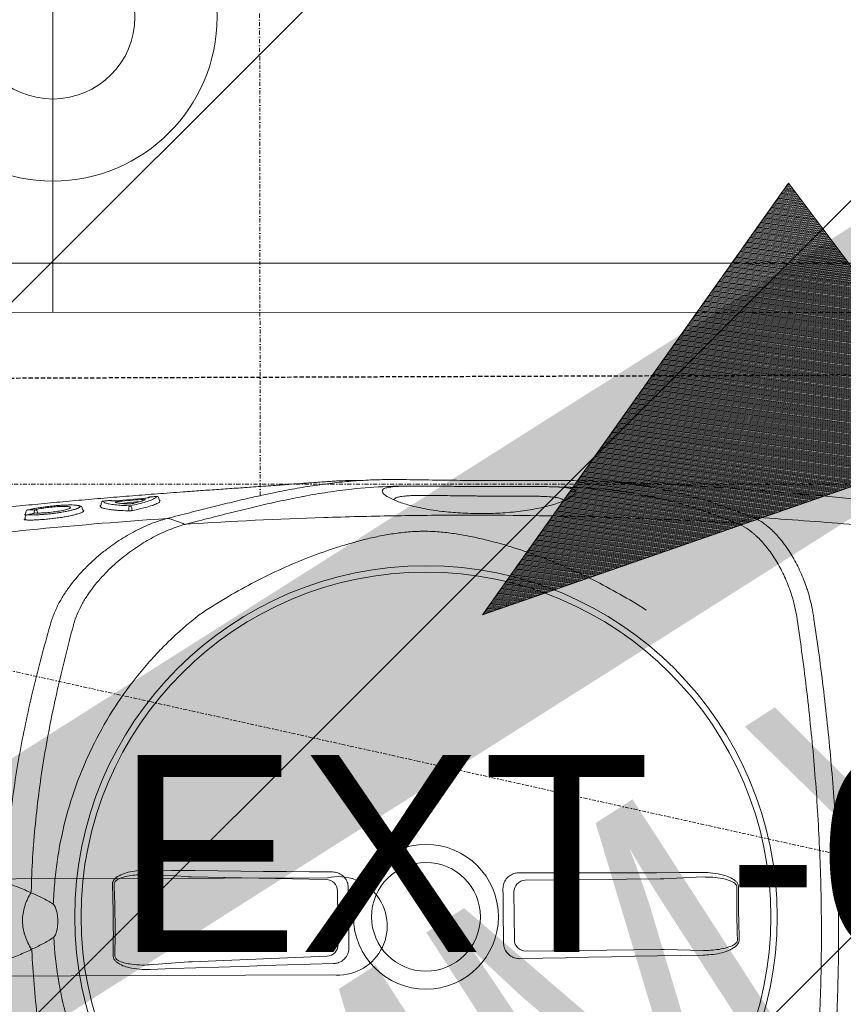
# Model space of a CAD drawing. Header units: millimetres. Extents: x 103872 to 294171, y 5570 to 32737.
# Tile 65 of 117: x 134817 to 135067, y 8652 to 8952. Entities that reach past the tile are written whole.
import ezdxf

# ---------------------------------------------------------------- set-up
doc = ezdxf.new("R2010")
doc.units = ezdxf.units.MM
doc.header["$LTSCALE"] = 2.5
doc.linetypes.add('11aa1PB-bd$0$11aa1PB-af$0$TRATTEGGIATA', pattern=[0.75, 0.5, -0.25])
doc.linetypes.add('DASHDOT2', pattern=[0.5, 0.25, -0.125, 0, -0.125])
for name, color, linetype, lineweight in [('00-ABM-PHE-DRAINAGE TEXT', 7, 'Continuous', 18), ('00-ABM-WASTE PIPE', 3, 'Continuous', 0), ('A - TEXT', 7, 'Continuous', 13), ('CKD Equipments', 252, 'Continuous', 0), ('Dimension', 40, 'Continuous', 0), ('EQUIPMENT', 210, 'Continuous', 0), ('Flow Direction', 1, 'Continuous', 0), ('FURNITURES', 30, 'Continuous', 15), ('K Equipment', 30, 'Continuous', 9), ('TEXT', 40, 'Continuous', 0)]:
    doc.layers.add(name, color=color, linetype=linetype, lineweight=lineweight)
doc.layers.add('FAINTEQUIP', color=253, linetype='Continuous')
doc.styles.add('arial 0.80', font='arial.ttf', dxfattribs={"width": 0.8})
doc.styles.add('RG_3F_TITLE BLOCK_A1$0$A1 TBLOCK LBV$0$Style-arial', font='arial.ttf')
doc.styles.add('style1', font='arial.ttf', dxfattribs={"height": 150})

# ---------------------------------------------------------------- blocks, each defined once
blk = doc.blocks.new('awreg')
at = {"layer": 'K Equipment', "color": 8}
for p, q in [((60651.19, 14380.2, -7.42), (60651.22, 13980.2, -7.42)), ((60666.19, 14380.21, -7.42), (60666.22, 13980.21, -7.42)), ((60651.19, 14314.35, -7.42), (60841.19, 14314.37, -7.42))]:
    blk.add_line(p, q, dxfattribs=at)
for radius in [50, 25]:
    blk.add_circle((60741.19, 14314.36, -7.42), radius, dxfattribs=at)
blk = doc.blocks.new('G$C62143A14')
at = {"color": 8, "linetype": 'Continuous', "lineweight": 0}
for p, q in [((295.02, 347.96), (294.44, 348.02)), ((295.57, 347.57), (295.56, 347.78)), ((295.62, 347.42), (295.63, 347.34)), ((296.51, 347.79), (295.72, 347.85)), ((297.11, 347.26), (297.12, 347.17)), ((297.14, 330.54), (297.51, 330.6)), ((299.19, 324.84), (298.65, 324.89)), ((299.65, 313.02), (299.11, 319.03)), ((159.41, 298.28), (158.51, 310.14)), ((186.05, 310.43), (185.4, 298.56)), ((299.93, 306.87), (299.54, 307.1)), ((300.25, 307.25), (300.6, 307.28)), ((161.16, 256.1), (159.47, 297.14)), ((185.36, 297.41), (184.56, 256.36)), ((181.11, 252.93), (164.68, 252.75)), ((166.18, 199.09), (180.76, 199.25)), ((163.17, 154.51), (162.73, 195.56)), ((184.29, 195.79), (184.73, 154.75)), ((162.89, 141.56), (163.17, 153.37)), ((184.76, 153.6), (185.3, 141.8)), ((263.88, 107.91), (263.87, 107.91))]:
    blk.add_line(p, q, dxfattribs=at)
at = {"color": 8, "linetype": 'Continuous', "lineweight": 0, "flags": 128}
for points in [[(297.14, 316.41), (297.53, 316.42), (297.75, 316.42)], [(297.76, 315.55), (297.54, 315.55), (297.25, 315.55)], [(158.93, 254.16), (158.73, 261.15), (158.52, 268.13), (158.3, 275.11), (158.08, 282.09), (157.85, 289.07), (157.62, 296.03), (157.38, 303), (157.14, 309.95)], [(187.42, 310.28), (187.32, 303.32), (187.24, 296.35), (187.15, 289.38), (187.08, 282.4), (187.01, 275.42), (186.94, 268.44), (186.88, 261.45), (186.82, 254.46)], [(294.35, 303.89), (293.65, 301.9), (292.93, 299.88)], [(294.36, 303.9), (294.36, 303.9), (294.36, 303.9)], [(182.02, 249.63), (179.75, 249.61), (177.48, 249.59), (175.2, 249.56), (172.93, 249.54), (170.66, 249.51), (168.39, 249.49), (166.11, 249.46), (163.84, 249.43)], [(165.21, 202.39), (167.27, 202.41), (169.32, 202.43), (171.38, 202.45), (173.44, 202.47), (175.49, 202.49), (177.55, 202.52), (179.61, 202.54), (181.66, 202.57)], [(161.51, 141.67), (161.39, 148.62), (161.27, 155.58), (161.14, 162.54), (161, 169.51), (160.86, 176.48), (160.72, 183.45), (160.56, 190.43), (160.41, 197.41)], [(186.57, 197.69), (186.57, 190.71), (186.56, 183.73), (186.57, 176.75), (186.58, 169.78), (186.59, 162.81), (186.61, 155.85), (186.64, 148.89), (186.67, 141.94)], [(294.76, 127.41), (294.02, 129.04), (293.28, 130.69)]]:
    blk.add_lwpolyline(points, dxfattribs=at)
at = {"color": 8, "linetype": 'Continuous', "lineweight": 0}
for radius in [106.93, 105, 22.05, 16.56]:
    blk.add_circle((173.18, 226), radius, dxfattribs=at)
for centre, radius, start, end in [((294.94, 347.26), 0.7, 12.661, 83.5815), ((157.41, 358.16), 13.42, 294.4256, 295.9261), ((157.61, 342.91), 6.49, 29.2266, 32.2639), ((186.11, 358.47), 13.42, 245.3063, 246.8069), ((296.43, 347.09), 0.7, 13.9483, 83.5267), ((296.58, 344.61), 0.647, 25.9821, 94.7257), ((296.48, 344.98), 0.693, 275.2747, 353.0745), ((298.68, 325.23), 0.348, 185.1947, 265.5072), ((299.12, 324.15), 0.697, 5.1574, 85.494), ((168.31, 679.42), 358.79, 268.8832, 272.3492), ((168.31, 679.3), 358.14, 268.8832, 272.3493), ((299.33, 321.9), 0.695, 318.7848, 5.7695), ((297.12, 316.75), 0.335, 206.4693, 272.844), ((297.27, 315.2), 0.351, 93.7086, 162.6713), ((297.78, 315.75), 0.67, 26.2861, 92.8593), ((297.71, 316.25), 0.701, 273.6779, 342.8405), ((300.37, 310.04), 0.693, 4.1684, 50.6673), ((300.28, 306.9), 0.349, 95.7954, 184.7427), ((300.53, 307.98), 0.698, 275.8053, 4.7892), ((164.68, 256.28), 3.53, 182.7979, 269.9804), ((181.03, 256.45), 3.53, 271.252, 358.4345), ((166.26, 195.57), 3.53, 91.3072, 180.1404), ((180.76, 195.72), 3.53, 1.0921, 89.9252), ((178.06, -227.41), 358.79, 89.3354, 91.8971), ((178.06, -227.34), 358.19, 89.3355, 91.897)]:
    blk.add_arc(centre, radius, start, end, dxfattribs=at)
for centre, major_axis, start_param, end_param in [((159.19, 296.52), (0.09, -3.5), 1.744011, 2.093077), ((185.66, 296.81), (-0.02, -3.5), 4.190109, 4.539174), ((162.86, 155.12), (0.09, -3.5), 1.045879, 1.394945), ((185.03, 155.36), (-0.02, -3.5), 4.88824, 5.237306)]:
    blk.add_ellipse(centre, major_axis=major_axis, ratio=0.086139, start_param=start_param, end_param=end_param, dxfattribs=at)
for points, knots in [([(306.03, 246.53), (306.05, 246.74), (306.1, 247.44), (306.09, 249.1), (306.02, 251.41), (305.91, 253.61), (305.79, 255.51), (305.64, 257.64), (305.45, 260.19), (305.22, 263.27), (304.97, 266.57), (304.74, 269.7), (304.53, 272.52), (304.32, 275.47), (304.06, 279.2), (303.74, 283.72), (303.37, 289.07), (302.98, 294.49), (302.53, 300.72), (302.02, 307.68), (301.42, 315.36), (300.79, 323.06), (300.12, 330.75), (299.43, 338.41), (298.7, 346.04), (297.93, 353.61), (297.11, 361.08), (296.25, 368.42), (295.34, 375.55), (294.6, 380.92), (294.16, 383.8), (294.06, 384.46)], [0, 0, 0, 0, 0.00345, 0.046619, 0.089766, 0.112425, 0.13508, 0.158154, 0.181221, 0.209069, 0.237397, 0.25624, 0.275086, 0.294404, 0.313726, 0.346115, 0.37852, 0.411676, 0.44484, 0.491581, 0.538367, 0.585123, 0.633242, 0.681401, 0.729516, 0.779903, 0.830337, 0.880732, 0.93264, 0.98459, 1, 1, 1, 1]), ([(286.94, 383.13), (287.76, 376.65), (288.53, 370.15), (289.98, 357.15), (290.66, 350.64), (292.54, 331.08), (293.61, 318), (294.49, 304.89)], [0, 0, 0, 0, 0.25, 0.25, 0.5, 0.5, 1, 1, 1, 1]), ([(184.11, 354.02), (187.42, 353.89), (190.73, 353.7), (197.33, 353.19), (200.62, 352.87), (210.48, 351.74), (217.01, 350.75), (226.74, 348.97), (229.97, 348.33), (236.41, 346.95), (239.63, 346.22), (249.23, 343.92), (255.57, 342.23), (261.88, 340.42)], [0, 0, 0, 0, 0.125, 0.125, 0.25, 0.25, 0.5, 0.5, 0.625, 0.625, 0.75, 0.75, 1, 1, 1, 1]), ([(82.05, 338.49), (88.31, 340.43), (94.62, 342.26), (104.17, 344.77), (107.37, 345.57), (113.78, 347.08), (117, 347.79), (126.68, 349.77), (133.19, 350.9), (143.02, 352.25), (146.31, 352.64), (152.9, 353.29), (156.2, 353.56), (159.5, 353.76)], [0, 0, 0, 0, 0.25, 0.25, 0.375, 0.375, 0.5, 0.5, 0.75, 0.75, 0.875, 0.875, 1, 1, 1, 1]), ([(159.99, 353.53), (160.13, 353.19), (160.28, 352.84), (160.43, 352.5), (160.72, 351.82), (161.01, 351.14), (161.3, 350.47), (161.59, 349.79), (161.88, 349.11), (162.18, 348.43), (162.47, 347.76), (162.76, 347.08), (163.05, 346.4)], [0.0002616, 0.0002616, 0.0002616, 0.0002616, 0.00188464, 0.00188464, 0.00188464, 0.00508207, 0.00508207, 0.00508207, 0.00827951, 0.00827951, 0.00827951, 0.01147698, 0.01147698, 0.01147698, 0.01147698]), ([(180.5, 346.27), (181.01, 347.27), (181.28, 347.96), (181.56, 348.64), (181.83, 349.32), (182.11, 350.01), (182.38, 350.69), (182.66, 351.38), (182.94, 352.06), (183.21, 352.74), (183.35, 353.09), (183.49, 353.44), (183.64, 353.79)], [0, 0, 0, 0, 0.00319655, 0.00319655, 0.00319655, 0.00639307, 0.00639307, 0.00639307, 0.00958958, 0.00958958, 0.00958958, 0.01121538, 0.01121538, 0.01121538, 0.01121538]), ([(180.5, 346.27), (179.86, 346.65), (179.19, 347.01), (178.15, 347.48), (177.8, 347.62), (177.09, 347.9), (176.73, 348.02), (174.91, 348.58), (173.41, 348.82), (171.09, 348.8), (170.32, 348.73), (169.18, 348.53), (168.8, 348.44), (168.06, 348.25), (167.7, 348.14), (165.9, 347.54), (164.56, 346.88), (163.28, 346.09)], [0, 0, 0, 0, 0.125, 0.125, 0.1875, 0.1875, 0.25, 0.25, 0.5, 0.5, 0.625, 0.625, 0.6875, 0.6875, 0.75, 0.75, 1, 1, 1, 1]), ([(296.72, 330.21), (296.64, 330.29), (296.48, 330.46), (296.21, 331.05), (295.92, 331.89), (295.62, 332.98), (295.33, 334.28), (295.04, 335.76), (294.78, 337.37), (294.55, 339.07), (294.35, 340.79), (294.2, 342.5), (294.09, 344.13), (294.03, 345.63), (294.02, 346.99), (294.05, 347.73), (294.07, 348.1)], [0, 0, 0, 0, 0.071618, 0.142753, 0.213878, 0.286427, 0.35898, 0.431664, 0.504338, 0.576108, 0.647879, 0.719404, 0.790924, 0.860781, 0.930635, 1, 1, 1, 1]), ([(294.07, 348.1), (294.07, 348.14), (294.08, 348.25), (294.11, 348.34), (294.16, 348.32), (294.21, 348.25), (294.23, 348.16), (294.23, 348.15)], [0, 0, 0, 0, 0.154961, 0.423114, 0.700286, 0.983621, 1, 1, 1, 1]), ([(294.44, 348.03), (294.42, 348.03), (294.36, 348.03), (294.29, 348.08), (294.24, 348.12), (294.22, 348.15), (294.22, 348.15), (294.22, 348.15)], [0, 0, 0, 0, 0.182746, 0.439819, 0.656767, 0.84565, 1, 1, 1, 1]), ([(295.56, 347.78), (295.56, 347.89), (295.56, 347.98), (295.58, 348.11), (295.59, 348.15), (295.61, 348.17), (295.62, 348.16), (295.64, 348.15), (295.65, 348.13), (295.67, 348.09), (295.68, 348.06), (295.7, 347.99), (295.71, 347.95), (295.72, 347.85)], [0, 0, 0, 0, 0.25, 0.25, 0.5, 0.5, 0.625, 0.625, 0.75, 0.75, 0.875, 0.875, 1, 1, 1, 1]), ([(162.9, 345.95), (156.01, 345.65), (149.15, 345.08), (138.9, 343.85), (135.48, 343.38), (128.69, 342.33), (125.3, 341.74), (115.17, 339.84), (108.47, 338.36), (98.51, 335.9), (95.2, 335.04), (88.61, 333.25), (85.33, 332.31), (82.06, 331.35)], [0, 0, 0, 0, 0.25, 0.25, 0.375, 0.375, 0.5, 0.5, 0.75, 0.75, 0.875, 0.875, 1, 1, 1, 1]), ([(163.28, 346.09), (163.79, 344.92), (164.33, 343.78), (165.22, 342.1), (165.53, 341.55), (166.18, 340.47), (166.53, 339.93), (166.9, 339.41)], [0, 0, 0, 0, 0.5, 0.5, 0.75, 0.75, 1, 1, 1, 1]), ([(177.03, 339.52), (177.39, 340.05), (177.72, 340.59), (178.35, 341.69), (178.65, 342.25), (179.5, 343.94), (180.02, 345.1), (180.5, 346.27)], [0, 0, 0, 0, 0.25, 0.25, 0.5, 0.5, 1, 1, 1, 1]), ([(262.02, 333.28), (258.73, 334.18), (255.43, 335.04), (248.8, 336.69), (245.48, 337.48), (235.46, 339.73), (228.74, 341.06), (218.57, 342.75), (215.17, 343.26), (208.35, 344.16), (204.93, 344.56), (194.65, 345.57), (187.78, 345.99), (180.88, 346.15)], [0, 0, 0, 0, 0.125, 0.125, 0.25, 0.25, 0.5, 0.5, 0.625, 0.625, 0.75, 0.75, 1, 1, 1, 1]), ([(295.63, 347.34), (295.62, 347.01), (295.59, 346.34), (295.6, 345.13), (295.65, 343.78), (295.75, 342.35), (295.88, 340.86), (296.05, 339.36), (296.26, 337.87), (296.48, 336.46), (296.73, 335.15), (296.99, 333.98), (297.26, 332.99), (297.49, 332.28), (297.62, 332.01), (297.67, 331.9)], [0, 0, 0, 0, 0.077175, 0.156582, 0.233739, 0.313124, 0.390191, 0.469435, 0.547696, 0.628206, 0.706882, 0.787758, 0.867927, 0.950446, 1, 1, 1, 1]), ([(296.18, 344.87), (296.1, 345.24), (296.02, 345.6), (295.94, 345.96), (295.84, 346.42), (295.73, 346.88), (295.63, 347.34)], [0, 0, 0, 0, 0.002000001, 0.002000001, 0.002000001, 0.004555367, 0.004555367, 0.004555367, 0.004555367]), ([(296.09, 345.25), (296.17, 345.25), (296.31, 345.25), (296.46, 345.26), (296.53, 345.26)], [0, 0, 0, 0, 0.492258, 1, 1, 1, 1]), ([(298.45, 331.95), (298.46, 331.99), (298.52, 332.19), (298.57, 332.76), (298.62, 333.69), (298.62, 334.81), (298.58, 336.08), (298.5, 337.45), (298.38, 338.92), (298.23, 340.41), (298.05, 341.92), (297.84, 343.39), (297.62, 344.77), (297.38, 346.07), (297.21, 346.8), (297.12, 347.17)], [0, 0, 0, 0, 0.020975, 0.103092, 0.183625, 0.266595, 0.345335, 0.426326, 0.505338, 0.586596, 0.666706, 0.749125, 0.829586, 0.912317, 1, 1, 1, 1]), ([(297.12, 347.17), (297.13, 346.81), (297.13, 346.45), (297.14, 346.09), (297.15, 345.69), (297.16, 345.29), (297.16, 344.9)], [0, 0, 0, 0, 0.002000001, 0.002000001, 0.002000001, 0.004185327, 0.004185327, 0.004185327, 0.004185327]), ([(297.58, 334.47), (297.49, 334.68), (297.28, 335.14), (296.94, 336.58), (296.61, 338.45), (296.35, 340.55), (296.19, 342.58), (296.15, 344.02), (296.17, 344.68), (296.18, 344.87)], [0, 0, 0, 0, 0.13658, 0.298557, 0.459137, 0.618553, 0.777567, 0.932744, 1, 1, 1, 1]), ([(296.54, 344.29), (296.47, 344.29), (296.39, 344.29), (296.32, 344.28), (296.25, 344.28), (296.18, 344.28), (296.16, 344.28)], [0.0009424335, 0.0009424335, 0.0009424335, 0.0009424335, 0.0012598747, 0.0012598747, 0.0012598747, 0.0015659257, 0.0015659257, 0.0015659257, 0.0015659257]), ([(297.16, 344.9), (297.28, 344.39), (297.51, 343.38), (297.82, 341.35), (298.05, 339.26), (298.19, 337.27), (298.2, 335.69), (298.16, 334.78), (298.09, 334.62), (298.08, 334.61)], [0, 0, 0, 0, 0.171047, 0.337716, 0.501919, 0.665785, 0.826587, 0.987812, 1, 1, 1, 1]), ([(79.75, 293.03), (82.31, 296.45), (85.04, 299.7), (90.82, 305.84), (93.86, 308.74), (100.26, 314.21), (103.61, 316.77), (108.01, 319.76), (108.9, 320.35), (110.69, 321.5), (111.6, 322.06), (114.34, 323.72), (116.19, 324.76), (121.81, 327.74), (125.65, 329.52), (133.49, 332.64), (137.5, 334), (142.63, 335.43), (143.66, 335.7), (145.73, 336.21), (146.78, 336.46), (149.91, 337.15), (152, 337.55), (158.29, 338.58), (162.49, 339.04), (166.97, 339.32)], [0, 0, 0, 0, 0.125, 0.125, 0.25, 0.25, 0.375, 0.375, 0.40625, 0.40625, 0.4375, 0.4375, 0.5, 0.5, 0.625, 0.625, 0.75, 0.75, 0.78125, 0.78125, 0.8125, 0.8125, 0.875, 0.875, 1, 1, 1, 1]), ([(166.9, 339.41), (166.97, 339.32), (167.04, 339.24), (167.21, 339.09), (167.3, 339.02), (167.59, 338.84), (167.79, 338.74), (168.21, 338.57), (168.43, 338.5), (168.86, 338.38), (169.08, 338.33), (169.74, 338.21), (170.18, 338.15), (171.08, 338.08), (171.53, 338.07), (172.43, 338.08), (172.88, 338.1), (173.77, 338.19), (174.21, 338.25), (174.86, 338.39), (175.08, 338.45), (175.51, 338.58), (175.72, 338.65), (176.14, 338.83), (176.35, 338.93), (176.63, 339.12), (176.72, 339.19), (176.89, 339.34), (176.96, 339.43), (177.03, 339.52)], [0, 0, 0, 0, 0.03125, 0.03125, 0.0625, 0.0625, 0.125, 0.125, 0.1875, 0.1875, 0.25, 0.25, 0.375, 0.375, 0.5, 0.5, 0.625, 0.625, 0.75, 0.75, 0.8125, 0.8125, 0.875, 0.875, 0.9375, 0.9375, 0.96875, 0.96875, 1, 1, 1, 1]), ([(176.96, 339.43), (179.33, 339.32), (181.45, 339.19), (184.64, 338.91), (185.7, 338.8), (187.83, 338.55), (188.88, 338.42), (194.15, 337.67), (198.29, 336.84), (206.46, 334.76), (210.49, 333.5), (216.42, 331.29), (218.39, 330.49), (221.31, 329.22), (222.28, 328.78), (224.21, 327.87), (225.17, 327.41), (229.93, 325.02), (233.59, 322.91), (240.66, 318.33), (244.06, 315.86), (248.96, 311.86), (250.56, 310.48), (252.91, 308.34), (253.69, 307.62), (255.22, 306.14), (255.98, 305.39), (259.71, 301.59), (262.53, 298.39), (265.16, 295.03)], [0, 0, 0, 0, 0.0625, 0.0625, 0.09375, 0.09375, 0.125, 0.125, 0.25, 0.25, 0.375, 0.375, 0.4375, 0.4375, 0.46875, 0.46875, 0.5, 0.5, 0.625, 0.625, 0.75, 0.75, 0.8125, 0.8125, 0.84375, 0.84375, 0.875, 0.875, 1, 1, 1, 1]), ([(261.89, 340.42), (262.18, 340.34), (262.47, 340.26), (263.05, 340.09), (263.34, 340), (264.19, 339.71), (264.75, 339.51), (266.4, 338.85), (267.46, 338.35), (269.53, 337.27), (270.53, 336.68), (272.48, 335.43), (273.41, 334.77), (276.1, 332.73), (277.76, 331.28), (280.86, 328.24), (282.3, 326.66), (283.99, 324.62), (284.32, 324.21), (284.96, 323.38), (285.28, 322.97), (286.2, 321.73), (286.79, 320.9), (288.47, 318.4), (289.48, 316.71), (291.29, 313.34), (292.1, 311.64), (293.13, 309.09), (293.45, 308.23), (294.02, 306.53), (294.28, 305.68), (294.5, 304.84)], [0, 0, 0, 0, 0.015625, 0.015625, 0.03125, 0.03125, 0.0625, 0.0625, 0.125, 0.125, 0.1875, 0.1875, 0.25, 0.25, 0.375, 0.375, 0.5, 0.5, 0.53125, 0.53125, 0.5625, 0.5625, 0.625, 0.625, 0.75, 0.75, 0.875, 0.875, 0.9375, 0.9375, 1, 1, 1, 1]), ([(292.69, 299.36), (292.26, 300.96), (291.71, 302.57), (290.72, 305), (290.36, 305.81), (289.6, 307.43), (289.2, 308.23), (287.91, 310.65), (286.95, 312.24), (284.85, 315.42), (283.7, 316.99), (281.18, 320.09), (279.83, 321.59), (276.94, 324.47), (275.4, 325.86), (272.9, 327.8), (272.03, 328.43), (270.67, 329.33), (270.21, 329.62), (269.28, 330.18), (268.8, 330.46), (267.36, 331.24), (266.37, 331.72), (264.32, 332.57), (263.27, 332.94), (262.17, 333.24)], [0, 0, 0, 0, 0.125, 0.125, 0.1875, 0.1875, 0.25, 0.25, 0.375, 0.375, 0.5, 0.5, 0.625, 0.625, 0.75, 0.75, 0.8125, 0.8125, 0.84375, 0.84375, 0.875, 0.875, 0.9375, 0.9375, 1, 1, 1, 1]), ([(298.08, 334.61), (298.03, 334.43), (297.92, 334.05), (297.73, 334.1), (297.6, 334.43), (297.58, 334.47)], [0, 0, 0, 0, 0.442836, 0.93482, 1, 1, 1, 1]), ([(297.02, 330.3), (296.99, 330.26), (296.91, 330.11), (296.8, 330.17), (296.72, 330.21)], [0, 0, 0, 0, 0.2883186, 1, 1, 1, 1]), ([(297.14, 330.54), (297.14, 330.52), (297.1, 330.38), (297.05, 330.33), (297.02, 330.3)], [0, 0, 0, 0, 0.259715, 1, 1, 1, 1]), ([(297.51, 330.6), (297.64, 330.62), (297.9, 330.67), (298.14, 330.93), (298.31, 331.23), (298.4, 331.47), (298.43, 331.67), (298.44, 331.91)], [0, 0, 0, 0, 0.17949, 0.37827, 0.600214, 0.910843, 1, 1, 1, 1]), ([(297.67, 331.9), (297.7, 331.83), (297.81, 331.57), (297.99, 331.36), (298.2, 331.32), (298.35, 331.52), (298.42, 331.83), (298.45, 331.95)], [0, 0, 0, 0, 0.090668, 0.336678, 0.578374, 0.827655, 1, 1, 1, 1]), ([(296.82, 316.6), (296.85, 317.77), (296.91, 318.83), (297.01, 320.26), (297.05, 320.72), (297.12, 321.35), (297.14, 321.56), (297.19, 321.95), (297.21, 322.14), (297.34, 323.04), (297.46, 323.63), (297.62, 324.2), (297.65, 324.31), (297.72, 324.5), (297.76, 324.59), (297.87, 324.83), (297.94, 324.95), (298.02, 325.04)], [0, 0, 0, 0, 0.25, 0.25, 0.375, 0.375, 0.4375, 0.4375, 0.5, 0.5, 0.75, 0.75, 0.8125, 0.8125, 0.875, 0.875, 1, 1, 1, 1]), ([(298.34, 325.2), (298.34, 325.19), (298.36, 325.18), (298.39, 325.12), (298.41, 325.05), (298.41, 325.05), (298.41, 325.05), (298.41, 325.05), (298.41, 325.05), (298.41, 325.03), (298.41, 325.02), (298.42, 325.01)], [0, 0, 0, 0, 0.360471, 0.996119, 1, 1, 1, 1, 1, 1, 1.104216, 1.104216, 1.104216, 1.104216]), ([(299.81, 324.21), (299.68, 324.19), (299.47, 324.14), (299.28, 323.61), (299.21, 323.4)], [0, 0, 0, 0, 0.608975, 1, 1, 1, 1]), ([(300.02, 321.97), (299.98, 322.44), (299.94, 322.9), (299.89, 323.37), (299.87, 323.65), (299.84, 323.93), (299.81, 324.21)], [0, 0, 0, 0, 0.002, 0.002, 0.002, 0.003216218, 0.003216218, 0.003216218, 0.003216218]), ([(157.14, 309.95), (157.13, 311.04), (157.12, 313.22), (157.56, 316.01), (158.26, 318.33), (159.01, 319.82), (159.93, 320.77), (160.64, 321.18), (161.14, 321.21), (161.33, 321.23)], [0, 0, 0, 0, 0.25332, 0.506196, 0.65059, 0.817687, 0.886369, 0.955719, 1, 1, 1, 1]), ([(182.99, 321.46), (183.22, 321.44), (183.67, 321.42), (184.43, 321.02), (185.38, 320.07), (186.27, 318.31), (186.94, 316.01), (187.36, 313.28), (187.4, 311.36), (187.42, 310.28)], [0, 0, 0, 0, 0.0522268, 0.1042313, 0.1923821, 0.3606157, 0.5543927, 0.7486822, 1, 1, 1, 1]), ([(186.05, 310.43), (186.05, 311.45), (186.05, 313.24), (185.78, 315.8), (185.34, 317.95), (184.73, 319.59), (184.06, 320.51), (183.55, 320.86), (183.22, 320.94), (183.06, 320.93), (183.01, 320.93)], [0, 0, 0, 0, 0.265211, 0.46586, 0.668447, 0.834858, 0.915193, 0.958561, 0.988769, 1, 1, 1, 1]), ([(299.21, 323.4), (299.17, 323.3), (299.01, 322.93), (298.78, 321.67), (298.58, 319.9), (298.44, 317.97), (298.4, 316.69), (298.38, 316.05)], [0, 0, 0, 0, 0.101558, 0.36428, 0.634712, 0.816091, 1, 1, 1, 1]), ([(299.9, 320.47), (299.88, 320.64), (299.87, 320.8), (299.86, 321.04), (299.86, 321.11), (299.85, 321.25), (299.85, 321.32), (299.85, 321.45), (299.85, 321.51), (299.86, 321.61), (299.86, 321.66), (299.88, 321.78), (299.89, 321.83), (299.91, 321.85)], [0, 0, 0, 0, 0.25, 0.25, 0.375, 0.375, 0.5, 0.5, 0.625, 0.625, 0.75, 0.75, 1, 1, 1, 1]), ([(161.31, 320.69), (161.18, 320.69), (160.86, 320.66), (160.54, 320.45), (160.2, 320.13), (159.65, 319.36), (159.16, 317.99), (158.7, 315.82), (158.44, 313.21), (158.49, 311.17), (158.51, 310.14)], [0, 0, 0, 0, 0.034894, 0.07906, 0.092988, 0.155615, 0.320186, 0.468315, 0.732642, 1, 1, 1, 1]), ([(298.95, 317.07), (298.97, 317.47), (299, 317.84), (299.05, 318.52), (299.09, 318.84), (299.2, 319.71), (299.29, 320.17), (299.39, 320.51)], [0, 0, 0, 0, 0.25, 0.25, 0.5, 0.5, 1, 1, 1, 1]), ([(299.39, 320.51), (299.41, 320.58), (299.44, 320.6), (299.48, 320.55), (299.5, 320.52), (299.53, 320.44), (299.55, 320.39), (299.58, 320.27), (299.59, 320.2), (299.63, 320.04), (299.64, 319.95), (299.67, 319.75), (299.69, 319.65), (299.71, 319.44), (299.72, 319.33), (299.73, 319.22)], [0, 0, 0, 0, 0.25, 0.25, 0.375, 0.375, 0.5, 0.5, 0.625, 0.625, 0.75, 0.75, 0.875, 0.875, 1, 1, 1, 1]), ([(296.94, 315.3), (296.92, 315.4), (296.9, 315.5), (296.87, 315.71), (296.86, 315.83), (296.84, 316.06), (296.83, 316.18), (296.82, 316.4), (296.82, 316.5), (296.82, 316.6)], [0, 0, 0, 0, 0.25, 0.25, 0.5, 0.5, 0.75, 0.75, 1, 1, 1, 1]), ([(299.54, 307.1), (299.53, 307.1), (299.38, 307.19), (299.02, 307.89), (298.46, 309.27), (297.9, 311.14), (297.39, 313.18), (297.09, 314.59), (296.94, 315.3)], [0, 0, 0, 0, 0.014248, 0.225084, 0.445739, 0.672661, 0.835112, 1, 1, 1, 1]), ([(298.38, 316.05), (298.57, 315.15), (298.96, 313.34), (299.55, 311.21), (300.06, 309.65), (300.35, 309.1), (300.47, 308.88)], [0, 0, 0, 0, 0.266556, 0.54057, 0.811878, 1, 1, 1, 1]), ([(299.12, 315.04), (299.11, 315.1), (299.1, 315.18), (299.07, 315.33), (299.05, 315.42), (299.02, 315.68), (298.99, 315.87), (298.97, 316.15), (298.96, 316.24), (298.95, 316.43), (298.95, 316.52), (298.94, 316.69), (298.94, 316.78), (298.94, 316.93), (298.94, 317.01), (298.95, 317.07)], [0, 0, 0, 0, 0.125, 0.125, 0.25, 0.25, 0.5, 0.5, 0.625, 0.625, 0.75, 0.75, 0.875, 0.875, 1, 1, 1, 1]), ([(300.19, 311.52), (300.11, 311.7), (300.02, 311.9), (299.85, 312.38), (299.76, 312.65), (299.49, 313.53), (299.31, 314.23), (299.12, 315.04)], [0, 0, 0, 0, 0.25, 0.25, 0.5, 0.5, 1, 1, 1, 1]), ([(300.3, 312.85), (300.31, 312.74), (300.32, 312.63), (300.33, 312.42), (300.33, 312.31), (300.34, 312.12), (300.34, 312.03), (300.34, 311.86), (300.33, 311.78), (300.32, 311.59), (300.3, 311.51), (300.26, 311.46), (300.25, 311.46), (300.22, 311.47), (300.21, 311.49), (300.19, 311.52)], [0, 0, 0, 0, 0.125, 0.125, 0.25, 0.25, 0.375, 0.375, 0.5, 0.5, 0.75, 0.75, 0.875, 0.875, 1, 1, 1, 1]), ([(300.92, 310.22), (300.9, 310.24), (300.88, 310.3), (300.84, 310.42), (300.83, 310.47), (300.81, 310.57), (300.8, 310.63), (300.76, 310.82), (300.74, 310.97), (300.7, 311.28), (300.68, 311.45), (300.67, 311.62)], [0, 0, 0, 0, 0.25, 0.25, 0.375, 0.375, 0.5, 0.5, 0.75, 0.75, 1, 1, 1, 1]), ([(301.23, 308.04), (301.19, 308.5), (301.15, 308.97), (301.11, 309.43), (301.1, 309.65), (301.08, 309.87), (301.06, 310.1)], [0, 0, 0, 0, 0.002, 0.002, 0.002, 0.002950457, 0.002950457, 0.002950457, 0.002950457]), ([(299.98, 307.08), (299.98, 307.07), (299.98, 307.05), (299.98, 307.04), (299.98, 307), (299.97, 306.9), (299.95, 306.88), (299.93, 306.87)], [-0.134772, -0.134772, -0.134772, -0.134772, 0, 0, 0, 0.374519, 1, 1, 1, 1]), ([(300.47, 308.88), (300.53, 308.75), (300.7, 308.38), (300.95, 308.11), (301.14, 308.06), (301.23, 308.04)], [0, 0, 0, 0, 0.205685, 0.600472, 1, 1, 1, 1]), ([(294.5, 304.84), (294.51, 304.77), (294.52, 304.69), (294.53, 304.52), (294.53, 304.43), (294.51, 304.27), (294.49, 304.19), (294.43, 304.04), (294.4, 303.97), (294.36, 303.9)], [0, 0, 0, 0, 0.25, 0.25, 0.5, 0.5, 0.75, 0.75, 1, 1, 1, 1]), ([(294.5, 304.84), (294.5, 304.84), (294.5, 304.85), (294.49, 304.86), (294.49, 304.87), (294.49, 304.88), (294.49, 304.89)], [0, 0, 0, 0, 0.000033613, 0.000033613, 0.000033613, 0.0000984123, 0.0000984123, 0.0000984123, 0.0000984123]), ([(294.49, 304.89), (295.09, 302.54), (296.29, 297.84), (297.97, 291.2), (299.52, 284.89), (300.69, 279.97), (301.27, 277.25), (301.44, 276.45)], [0, 0, 0, 0, 0.225239, 0.450475, 0.677754, 0.905051, 1, 1, 1, 1]), ([(292.81, 298.92), (293.68, 285.01), (294.34, 271.07), (295.02, 250.13), (295.19, 243.14), (295.43, 229.15), (295.5, 222.15), (295.54, 201.17), (295.36, 187.21), (294.56, 159.32), (293.96, 145.4), (293.13, 131.5)], [0, 0, 0, 0, 0.25, 0.25, 0.375, 0.375, 0.5, 0.5, 0.75, 0.75, 1, 1, 1, 1]), ([(301.12, 263.85), (300.65, 266.26), (299.77, 270.69), (298.2, 277.53), (296.56, 284.26), (294.77, 291.32), (293.46, 296.39), (292.81, 298.92)], [0, 0, 0, 0, 0.229395, 0.422012, 0.614832, 0.807537, 1, 1, 1, 1]), ([(265.16, 295.03), (266.9, 292.42), (268.56, 289.8), (271.72, 284.5), (273.22, 281.83), (276.08, 276.42), (277.43, 273.7), (279.98, 268.18), (281.17, 265.39), (283.41, 259.74), (284.44, 256.91), (285.85, 252.62), (286.3, 251.18), (287.14, 248.29), (287.54, 246.84), (288.29, 243.91), (288.64, 242.44), (289.27, 239.47), (289.55, 237.97), (290.02, 234.96), (290.22, 233.44), (290.43, 231.13), (290.49, 230.35), (290.55, 229.19), (290.56, 228.8), (290.59, 228.01), (290.6, 227.62), (290.62, 225.65), (290.56, 224.09), (290.35, 221.02), (290.18, 219.49), (289.77, 216.47), (289.52, 214.97), (288.95, 211.99), (288.63, 210.51), (287.95, 207.58), (287.58, 206.12), (286.8, 203.23), (286.38, 201.79), (285.07, 197.5), (284.11, 194.66), (280.98, 186.21), (278.56, 180.65), (274.42, 172.38), (272.96, 169.66), (269.9, 164.27), (268.3, 161.61), (266.62, 158.98)], [0, 0, 0, 0, 0.0625, 0.0625, 0.125, 0.125, 0.1875, 0.1875, 0.25, 0.25, 0.3125, 0.3125, 0.34375, 0.34375, 0.375, 0.375, 0.40625, 0.40625, 0.4375, 0.4375, 0.46875, 0.46875, 0.484375, 0.484375, 0.492188, 0.492188, 0.5, 0.5, 0.53125, 0.53125, 0.5625, 0.5625, 0.59375, 0.59375, 0.625, 0.625, 0.65625, 0.65625, 0.6875, 0.6875, 0.75, 0.75, 0.875, 0.875, 0.9375, 0.9375, 1, 1, 1, 1]), ([(301.44, 276.45), (301.75, 275.05), (302.55, 271.44), (303.6, 265.92), (304.62, 259.79), (305.4, 253.83), (305.96, 247.99), (306.24, 243.12), (306.35, 239.27), (306.37, 236.26), (306.35, 232.9), (306.3, 229.24), (306.24, 225.22), (306.18, 221.07), (306.13, 216.7), (306.09, 212.1), (306.06, 207.11), (306.04, 201.95), (306.04, 196.95), (306.05, 192.75), (306.06, 189.23), (306.06, 186.3), (306.05, 183.54), (306.03, 180.52), (305.98, 177.38), (305.88, 174.2), (305.73, 171.32), (305.46, 167.82), (304.99, 163.66), (304.2, 158.49), (303.16, 153), (302.17, 148.58), (301.46, 146.05), (301.24, 145.3)], [0, 0, 0, 0, 0.033599, 0.086704, 0.14001, 0.193319, 0.246393, 0.299468, 0.326258, 0.353125, 0.379834, 0.406408, 0.428618, 0.451478, 0.47167, 0.492329, 0.516002, 0.540379, 0.564065, 0.588402, 0.605742, 0.623087, 0.640895, 0.658706, 0.685242, 0.711788, 0.738802, 0.765824, 0.81871, 0.871587, 0.924587, 0.977588, 1, 1, 1, 1]), ([(304.34, 232.77), (304.34, 233.59), (304.32, 235.34), (304.17, 240.5), (303.67, 247.37), (302.53, 255.86), (301.72, 260.92), (301.15, 263.69), (301.12, 263.85)], [0, 0, 0, 0, 0.076639, 0.163762, 0.518013, 0.751525, 0.985081, 1, 1, 1, 1]), ([(163.84, 249.43), (163.3, 249.48), (162.2, 249.57), (160.74, 250.39), (159.63, 251.6), (159.05, 252.94), (158.97, 253.82), (158.93, 254.16)], [0, 0, 0, 0, 0.216319, 0.432689, 0.648031, 0.863773, 1, 1, 1, 1]), ([(186.82, 254.46), (186.77, 253.91), (186.65, 252.81), (185.8, 251.35), (184.55, 250.26), (183.21, 249.71), (182.35, 249.65), (182.02, 249.63)], [0, 0, 0, 0, 0.21899, 0.438068, 0.655087, 0.870478, 1, 1, 1, 1]), ([(304.01, 184.73), (303.97, 184.22), (303.86, 183.03), (303.62, 181.83), (303.29, 180.95), (302.86, 180.52), (302.33, 180.49), (301.69, 180.94), (300.97, 181.91), (300.2, 183.37), (299.41, 185.28), (298.69, 187.43), (298.06, 189.77), (297.52, 192.16), (297.04, 194.87), (296.62, 197.87), (296.32, 200.95), (296.12, 203.96), (296.02, 206.73), (295.99, 209.52), (296.03, 212.49), (296.17, 215.56), (296.38, 218.45), (296.7, 221.56), (297.14, 224.68), (297.72, 227.74), (298.34, 230.38), (298.99, 232.61), (299.71, 234.69), (300.48, 236.52), (301.26, 237.97), (301.97, 238.89), (302.61, 239.35), (303.16, 239.35), (303.62, 238.79), (303.98, 237.69), (304.12, 236.37), (304.2, 235.72)], [0, 0, 0, 0, 0.026608, 0.06138, 0.0962, 0.130925, 0.168927, 0.207024, 0.245099, 0.283069, 0.316694, 0.350298, 0.37294, 0.395622, 0.418192, 0.438002, 0.457786, 0.474878, 0.488481, 0.502082, 0.518368, 0.53466, 0.550889, 0.567128, 0.590899, 0.614713, 0.640745, 0.66688, 0.692979, 0.729781, 0.766704, 0.803672, 0.840537, 0.880482, 0.920552, 0.960572, 1, 1, 1, 1]), ([(301.35, 209.93), (301.35, 210.19), (301.36, 211.47), (301.38, 213.82), (301.42, 217.11), (301.47, 220.46), (301.51, 223.57), (301.53, 226.21), (301.52, 228.58), (301.47, 230.66), (301.34, 232.62), (301.12, 234.17), (300.83, 235.18), (300.57, 235.43), (300.47, 235.53), (300.47, 235.53), (300.47, 235.53), (300.47, 235.53), (300.38, 235.62), (300.28, 235.71), (300.19, 235.8)], [0, 0, 0, 0, 0.014263, 0.071432, 0.130741, 0.207145, 0.286904, 0.364421, 0.443321, 0.542698, 0.643157, 0.777817, 0.912539, 1, 1, 1, 1, 1, 1, 1.081436, 1.081436, 1.081436, 1.081436]), ([(304.2, 235.72), (304.2, 235.72), (304.26, 235.25), (304.32, 233.87), (304.38, 231.79), (304.39, 229.49), (304.39, 227.19), (304.36, 224.56), (304.33, 221.57), (304.3, 218.26), (304.26, 214.65), (304.24, 211.81), (304.24, 210.23), (304.24, 209.92)], [0, 0, 0, 0, 0.0021857, 0.1486808, 0.2950678, 0.3936347, 0.4923949, 0.5907133, 0.6868358, 0.782863, 0.8795306, 0.9761461, 1, 1, 1, 1]), ([(299.89, 184.14), (299.99, 184.23), (300.1, 184.32), (300.2, 184.41), (300.2, 184.41), (300.2, 184.41), (300.2, 184.41), (300.25, 184.46), (300.44, 184.63), (300.69, 185.34), (300.95, 186.59), (301.14, 188.42), (301.24, 190.5), (301.29, 192.62), (301.31, 194.59), (301.32, 197.05), (301.32, 199.79), (301.32, 202.55), (301.32, 205.02), (301.33, 207.5), (301.34, 209.11), (301.35, 209.93)], [-0.088365, -0.088365, -0.088365, -0.088365, 0, 0, 0, 0, 0, 0, 0.042963, 0.162036, 0.283698, 0.405299, 0.528456, 0.591382, 0.654277, 0.728503, 0.80457, 0.856235, 0.909083, 0.954041, 1, 1, 1, 1]), ([(304.24, 209.92), (304.23, 208.94), (304.22, 206.98), (304.22, 203.98), (304.22, 201.01), (304.23, 197.79), (304.23, 194.6), (304.23, 191.57), (304.2, 189), (304.14, 186.89), (304.09, 185.47), (304.02, 184.88), (304.01, 184.73)], [0, 0, 0, 0, 0.0782123, 0.1564368, 0.2446658, 0.3329467, 0.4546253, 0.5765046, 0.703629, 0.8312553, 0.9586974, 1, 1, 1, 1]), ([(160.41, 197.41), (160.45, 197.96), (160.53, 199.07), (161.34, 200.56), (162.55, 201.68), (163.92, 202.29), (164.84, 202.36), (165.21, 202.39)], [0, 0, 0, 0, 0.214916, 0.429922, 0.642835, 0.854056, 1, 1, 1, 1]), ([(181.66, 202.57), (182.21, 202.52), (183.3, 202.43), (184.76, 201.61), (185.87, 200.4), (186.48, 199.02), (186.55, 198.08), (186.57, 197.69)], [0, 0, 0, 0, 0.21225, 0.424556, 0.635748, 0.847225, 1, 1, 1, 1]), ([(303.91, 180.58), (304.02, 182.73), (304.13, 185.07), (304.16, 187.42), (304.16, 187.6)], [0, 0, 0, 0, 0.919543, 1, 1, 1, 1]), ([(302.2, 162.92), (302.26, 163.21), (302.79, 165.97), (303.23, 169.58), (303.65, 173.93), (303.86, 177.33), (303.99, 180.67), (304.03, 183.21), (304.05, 184.25)], [0, 0, 0, 0, 0.042136, 0.404804, 0.566088, 0.727781, 0.888854, 1, 1, 1, 1]), ([(296.81, 65.48), (298.08, 75.69), (300.71, 96.79), (303.47, 128.89), (305.24, 155.54), (305.68, 171.27), (305.65, 170.35)], [0, 0, 0, 0, 0.27832, 0.574596, 0.870871, 1, 1, 1, 1]), ([(293.13, 131.5), (294.21, 134.35), (296.37, 140.06), (298.94, 148.11), (300.93, 155.81), (301.81, 160.74), (302.2, 162.92)], [0, 0, 0, 0, 0.263525, 0.527185, 0.79078, 1, 1, 1, 1]), ([(301.24, 145.3), (300.98, 144.33), (300.26, 141.65), (298.83, 137.28), (297, 132.07), (295.6, 128.41), (294.9, 126.59)], [0, 0, 0, 0, 0.157579, 0.438078, 0.719047, 1, 1, 1, 1]), ([(166.2, 130.66), (165.97, 130.67), (165.51, 130.71), (164.73, 131.13), (163.72, 132.15), (162.75, 134.05), (162.01, 136.57), (161.61, 139.17), (161.54, 140.88), (161.51, 141.67)], [0, 0, 0, 0, 0.053674, 0.107072, 0.201461, 0.385823, 0.599668, 0.814062, 1, 1, 1, 1]), ([(162.89, 141.56), (162.9, 140.81), (162.94, 139.22), (163.22, 136.78), (163.72, 134.42), (164.38, 132.64), (165.1, 131.64), (165.63, 131.27), (165.97, 131.18), (166.14, 131.19), (166.18, 131.19)], [0, 0, 0, 0, 0.19611, 0.418032, 0.642122, 0.825582, 0.912375, 0.957312, 0.988402, 1, 1, 1, 1]), ([(186.67, 141.94), (186.64, 140.85), (186.59, 138.68), (186.07, 135.91), (185.29, 133.61), (184.49, 132.14), (183.53, 131.22), (182.83, 130.87), (182.37, 130.84), (182.21, 130.83)], [0, 0, 0, 0, 0.2549733, 0.5094959, 0.6555036, 0.8234143, 0.8930287, 0.9633452, 1, 1, 1, 1]), ([(182.22, 131.36), (182.34, 131.37), (182.63, 131.39), (182.93, 131.57), (183.29, 131.88), (183.87, 132.62), (184.4, 133.98), (184.93, 136.14), (185.27, 138.73), (185.29, 140.77), (185.3, 141.8)], [0, 0, 0, 0, 0.028874, 0.074198, 0.087541, 0.150828, 0.315881, 0.465459, 0.731192, 1, 1, 1, 1]), ([(263.89, 113.03), (265.76, 113.31), (267.57, 113.69), (269.77, 114.29), (270.21, 114.41), (271.07, 114.67), (271.5, 114.81), (272.77, 115.23), (273.6, 115.53), (276.01, 116.48), (277.52, 117.17), (279.68, 118.29), (280.38, 118.68), (281.74, 119.48), (282.4, 119.89), (284.29, 121.16), (285.45, 122.03), (287.56, 123.81), (288.51, 124.72), (289.57, 125.89), (289.78, 126.12), (290.17, 126.59), (290.36, 126.83), (290.92, 127.53), (291.25, 128), (292.18, 129.42), (292.68, 130.37), (293.07, 131.33)], [0, 0, 0, 0, 0.125, 0.125, 0.15625, 0.15625, 0.1875, 0.1875, 0.25, 0.25, 0.375, 0.375, 0.4375, 0.4375, 0.5, 0.5, 0.625, 0.625, 0.75, 0.75, 0.78125, 0.78125, 0.8125, 0.8125, 0.875, 0.875, 1, 1, 1, 1]), ([(294.91, 126.6), (294.71, 126.11), (294.48, 125.62), (293.95, 124.63), (293.66, 124.14), (292.68, 122.67), (291.91, 121.71), (290.13, 119.81), (289.12, 118.87), (287.43, 117.49), (286.84, 117.04), (285.59, 116.14), (284.95, 115.7), (282.92, 114.4), (281.48, 113.59), (278.41, 112.07), (276.78, 111.36), (274.62, 110.55), (274.18, 110.4), (273.3, 110.09), (272.85, 109.95), (271.5, 109.53), (270.59, 109.27), (268.73, 108.8), (267.78, 108.58), (266.34, 108.3), (265.85, 108.21), (265.11, 108.09), (264.87, 108.05), (264.37, 107.98), (264.13, 107.94), (263.88, 107.91)], [0, 0, 0, 0, 0.0625, 0.0625, 0.125, 0.125, 0.25, 0.25, 0.375, 0.375, 0.4375, 0.4375, 0.5, 0.5, 0.625, 0.625, 0.75, 0.75, 0.78125, 0.78125, 0.8125, 0.8125, 0.875, 0.875, 0.9375, 0.9375, 0.96875, 0.96875, 0.984375, 0.984375, 1, 1, 1, 1]), ([(294.9, 126.59), (294.32, 117.35), (293.65, 108.13), (292.12, 89.72), (291.25, 80.53), (290.3, 71.36)], [0, 0, 0, 0, 0.5, 0.5, 1, 1, 1, 1]), ([(294.91, 126.6), (294.92, 126.63), (294.92, 126.66), (294.93, 126.73), (294.93, 126.76), (294.93, 126.87), (294.92, 126.94), (294.88, 127.15), (294.83, 127.28), (294.76, 127.4)], [0, 0, 0, 0, 0.125, 0.125, 0.25, 0.25, 0.5, 0.5, 1, 1, 1, 1]), ([(85.06, 111.09), (92.41, 110.17), (99.79, 109.34), (114.61, 107.92), (122.05, 107.33), (136.99, 106.39), (144.47, 106.05), (159.47, 105.64), (166.98, 105.58), (181.99, 105.74), (189.5, 105.97), (204.48, 106.69), (211.94, 107.19), (223.12, 108.14), (226.83, 108.48), (234.27, 109.24), (237.97, 109.64), (249.07, 110.95), (256.43, 111.93), (263.76, 113.01)], [0, 0, 0, 0, 0.125, 0.125, 0.25, 0.25, 0.375, 0.375, 0.5, 0.5, 0.625, 0.625, 0.75, 0.75, 0.8125, 0.8125, 0.875, 0.875, 1, 1, 1, 1]), ([(263.87, 107.91), (256.54, 106.81), (249.17, 105.82), (238.07, 104.49), (234.37, 104.07), (226.94, 103.31), (223.21, 102.95), (212.02, 101.99), (204.54, 101.48), (189.56, 100.75), (182.06, 100.52), (167.03, 100.36), (159.51, 100.42), (144.51, 100.84), (137.03, 101.19), (125.83, 101.91), (122.1, 102.18), (114.65, 102.79), (110.93, 103.12), (99.8, 104.21), (92.42, 105.05), (85.06, 105.98)], [0, 0, 0, 0, 0.125, 0.125, 0.1875, 0.1875, 0.25, 0.25, 0.375, 0.375, 0.5, 0.5, 0.625, 0.625, 0.75, 0.75, 0.8125, 0.8125, 0.875, 0.875, 1, 1, 1, 1])]:
    blk.add_open_spline(points, degree=3, knots=knots, dxfattribs=at)
for points in [[(162.96, 345.94), (162.94, 345.94), (162.92, 345.95), (162.9, 345.95)], [(163.05, 346.4), (163.06, 346.39), (163.08, 346.39), (163.1, 346.38)], [(180.88, 346.15), (180.86, 346.14), (180.84, 346.13), (180.83, 346.13)], [(261.88, 340.42), (261.88, 340.42), (261.88, 340.42), (261.89, 340.42)], [(262.17, 333.24), (262.12, 333.25), (262.07, 333.27), (262.02, 333.28)], [(298.02, 325.04), (298.12, 325.16), (298.22, 325.21), (298.34, 325.2)], [(299.91, 321.85), (299.94, 321.91), (299.98, 321.95), (300.02, 321.97)], [(299.73, 319.22), (299.93, 317.1), (300.12, 314.97), (300.3, 312.85)], [(300.67, 311.62), (300.42, 314.57), (300.17, 317.52), (299.9, 320.47)], [(301.06, 310.1), (301.01, 310.12), (300.97, 310.16), (300.92, 310.22)], [(294.35, 303.89), (294.36, 303.89), (294.36, 303.89), (294.36, 303.9)], [(292.69, 299.36), (292.71, 299.54), (292.8, 299.72), (292.93, 299.88)], [(292.81, 298.92), (292.77, 299.07), (292.73, 299.22), (292.69, 299.36)], [(293.07, 131.33), (293.09, 131.38), (293.11, 131.44), (293.13, 131.5)], [(293.07, 131.33), (293.07, 131.11), (293.15, 130.89), (293.28, 130.69)], [(294.76, 127.4), (294.76, 127.4), (294.76, 127.4), (294.76, 127.41)], [(294.9, 126.59), (294.91, 126.59), (294.91, 126.6), (294.91, 126.6)], [(263.76, 113.01), (263.8, 113.02), (263.84, 113.02), (263.89, 113.03)]]:
    blk.add_open_spline(points, degree=3, dxfattribs=at)
at = {"layer": 'CKD Equipments', "color": 8}
blk.add_arc((170.42, 252.78), 15, 173.8395, 12.3466, dxfattribs=at)
blk.add_arc((170.42, 252.78), 15, 173.8395, 12.3466, dxfattribs=at)
blk.add_arc((170.42, 252.78), 15, 173.8395, 12.3466, dxfattribs=at)
blk.add_arc((170.42, 252.78), 15, 173.8395, 12.3466, dxfattribs=at)
blk.add_arc((170.42, 252.78), 15, 173.8395, 12.3466, dxfattribs=at)
blk.add_arc((170.42, 252.78), 15, 173.8395, 12.3466, dxfattribs=at)
at = {"layer": 'EQUIPMENT', "color": 8}
for points in [[(184.49, 414.24), (185.08, 255.99)], [(184.49, 414.24), (185.08, 255.99)], [(184.49, 414.24), (185.08, 255.99)], [(184.49, 414.24), (185.08, 255.99)], [(184.49, 414.24), (185.08, 255.99)], [(184.49, 414.24), (185.08, 255.99)], [(184.49, 414.24), (185.08, 255.99)], [(184.49, 414.24), (185.08, 255.99)], [(155.51, 254.39), (154.92, 413.78)], [(155.51, 254.39), (154.92, 413.78)], [(155.51, 254.39), (154.92, 413.78)], [(155.51, 254.39), (154.92, 413.78)], [(155.51, 254.39), (154.92, 413.78)], [(155.51, 254.39), (154.92, 413.78)], [(155.51, 254.39), (154.92, 413.78)], [(155.51, 254.39), (154.92, 413.78)]]:
    blk.add_lwpolyline(points, dxfattribs=at)
blk.add_arc((170.42, 252.78), 15, 173.8395, 12.3466, dxfattribs=at)
blk.add_arc((170.42, 252.78), 15, 173.8395, 12.3466, dxfattribs=at)
at = {"layer": 'FAINTEQUIP', "color": 8, "linetype": '11aa1PB-bd$0$11aa1PB-af$0$TRATTEGGIATA'}
blk.add_lwpolyline([(337, 429.45), (338.5, 25.45), (1.5, 24.2), (0, 428.19), (337, 429.45)], dxfattribs=at)
blk = doc.blocks.new('ARCH')
at = {"layer": 'K Equipment', "color": 8, "linetype": 'DASHDOT2', "lineweight": 5, "ltscale": 2}
blk.add_line((117070.83, 8510.58), (115720.83, 8810.58), dxfattribs=at)
blk.add_lwpolyline([(116052.47, 8807.08), (116051.03, 9951.27)], dxfattribs=at)
blk.add_lwpolyline([(117070.83, 8810.58), (115720.83, 8810.58), (115720.83, 8510.58), (117070.83, 8510.58)], close=True, dxfattribs=at)
at = {"layer": 'CKD Equipments', "color": 8, "ltscale": 0.25, "rotation": 90}
blk.add_blockref('G$C62143A14', (116328.92, 8505.63), dxfattribs=at)
at = {"layer": 'FURNITURES', "color": 8, "rotation": 89.99999999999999}
blk.add_blockref('awreg', (130303.69, -51788.28), dxfattribs=at)
at = {"layer": 'A - TEXT', "color": 8, "insert": (116162.03, 8728.04, 0.21), "char_height": 60, "attachment_point": 2, "style": 'style1'}
blk.add_mtext_dynamic_manual_height_columns('\\A1;EXT -01', width=341.9541, gutter_width=1.8, heights=[0], dxfattribs=at)
at = {"layer": 'TEXT', "color": 0, "insert": (116093.59, 8941.84), "char_height": 80, "width": 1274.1935, "attachment_point": 1, "style": 'RG_3F_TITLE BLOCK_A1$0$A1 TBLOCK LBV$0$Style-arial'}
blk.add_mtext('\\pi347.87439;POT WASH', dxfattribs=at)
blk = doc.blocks.new('arrow direction')
at = {"linetype": 'Continuous'}
h = blk.add_hatch(dxfattribs=at)
h.set_pattern_fill('ANSI31', color=256, scale=1.5)
h.set_pattern_definition([(45, (14896.56726, 162392.98008), (-0.13258252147, 0.13258252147), [])])
h.paths.add_polyline_path([(-46.29, -29.66), (46.29, 0), (24.24, 7.06), (-46.29, 29.66)])
blk.add_lwpolyline([(-46.29, -29.66), (46.29, 0), (46.29, 0), (-46.29, 29.66)], close=True, dxfattribs=at)

msp = doc.modelspace()

# ---------------------------------------------------------------- block references
at = {"layer": 'Dimension'}
msp.add_blockref('ARCH', (18837.33, 0), dxfattribs=at)

# ---------------------------------------------------------------- next in the draw order: block references
msp.add_blockref('ARCH', (-8807.98, 0), dxfattribs=at)

# ---------------------------------------------------------------- next in the draw order: hatches: boundary and pattern name
h = msp.add_hatch(dxfattribs=at)
h.set_pattern_fill('ANSI31', color=5, scale=50)
h.paths.add_polyline_path([(137058.16, 13210.58), (134558.16, 13210.58), (134558.16, 8500.58), (137058.16, 8500.58)])

# ---------------------------------------------------------------- next in the draw order: linework, layer by layer
at = {"layer": '00-ABM-WASTE PIPE', "const_width": 75}
msp.add_lwpolyline([(134651.42, 8579.46), (135413.27, 9062.49)], dxfattribs=at)

# ---------------------------------------------------------------- next in the draw order: block references
at = {"layer": 'Flow Direction', "xscale": -1.657176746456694, "yscale": 1.657176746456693, "zscale": 1.657176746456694, "rotation": 36.91466539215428}
msp.add_blockref('arrow direction', (135018.79, 8816.87, -7.42), dxfattribs=at)

# ---------------------------------------------------------------- next in the draw order: texts
at = {"layer": '00-ABM-PHE-DRAINAGE TEXT', "style": 'arial 0.80', "width": 0.8}
msp.add_text('80 MM WP', height=100, rotation=32.8683, dxfattribs=at).set_placement((134778.25, 8450.24))

doc.saveas('drawing.dxf')
